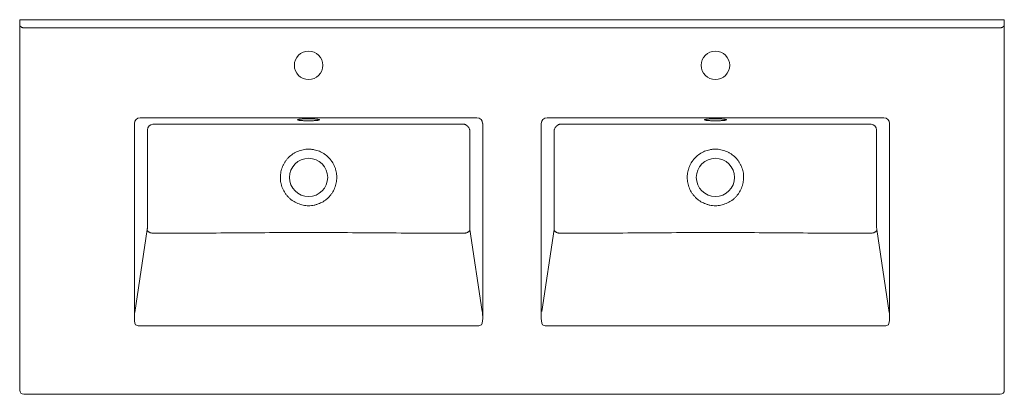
# Model space of a CAD drawing. Header units: millimetres. Extents: x 4752.66 to 4753.87, y 2694.92 to 2695.38.
import ezdxf

# ---------------------------------------------------------------- set-up
doc = ezdxf.new("R2010")
doc.units = ezdxf.units.MM
doc.layers.add('SANINDUSA', color=3, linetype='Continuous')

msp = doc.modelspace()

# ---------------------------------------------------------------- linework, layer by layer
at = {"layer": 'SANINDUSA', "linetype": 'Continuous', "lineweight": 15}
for p, q in [((4752.6612, 2695.3784), (4752.6612, 2695.3849)), ((4752.6612, 2695.3849), (4752.6662, 2695.3849)), ((4753.8662, 2695.3849), (4752.6662, 2695.3849)), ((4753.8662, 2695.3849), (4753.8712, 2695.3849)), ((4753.8712, 2695.3849), (4753.8712, 2695.3784)), ((4752.6612, 2695.3739), (4752.6612, 2695.3784)), ((4752.6612, 2694.9299), (4752.6612, 2695.3739)), ((4752.6662, 2695.3749), (4753.8662, 2695.3749)), ((4753.8712, 2695.3784), (4753.8712, 2695.3739)), ((4753.8712, 2695.3739), (4753.8712, 2694.9299)), ((4753.2231, 2695.2644), (4752.8093, 2695.2644)), ((4753.3093, 2695.2644), (4753.7231, 2695.2644)), ((4752.8022, 2695.2575), (4752.8022, 2695.0213)), ((4753.2302, 2695.0213), (4753.2302, 2695.2575)), ((4753.3022, 2695.0213), (4753.3022, 2695.2575)), ((4753.7302, 2695.2575), (4753.7302, 2695.0213)), ((4752.8028, 2695.0254), (4752.8179, 2695.1271)), ((4753.2145, 2695.1271), (4753.2294, 2695.0267)), ((4753.3179, 2695.1271), (4753.303, 2695.0267)), ((4753.7296, 2695.0254), (4753.7145, 2695.1271)), ((4753.2301, 2695.0215), (4753.2301, 2695.0279)), ((4753.3022, 2695.0215), (4753.3022, 2695.0279)), ((4753.7301, 2695.026), (4753.7301, 2695.0215)), ((4752.8079, 2695.0088), (4753.2244, 2695.0088)), ((4753.7244, 2695.0088), (4753.3079, 2695.0088)), ((4753.8662, 2694.9249), (4752.6662, 2694.9249))]:
    msp.add_line(p, q, dxfattribs=at)
at = {"layer": 'SANINDUSA', "linetype": 'Continuous', "lineweight": 15, "flags": 128}
for points in [[(4753.0162, 2695.2608), (4753.0171, 2695.2608), (4753.018, 2695.2608), (4753.0189, 2695.2608), (4753.0198, 2695.2609), (4753.0207, 2695.2609), (4753.0216, 2695.2609), (4753.0224, 2695.2609), (4753.0232, 2695.261), (4753.024, 2695.261), (4753.0247, 2695.2611), (4753.0254, 2695.2611), (4753.0261, 2695.2612), (4753.0267, 2695.2613), (4753.0272, 2695.2613), (4753.0277, 2695.2614), (4753.0282, 2695.2615), (4753.0286, 2695.2615), (4753.0289, 2695.2616), (4753.0292, 2695.2617), (4753.0294, 2695.2618), (4753.0296, 2695.2618), (4753.0297, 2695.2619), (4753.0297, 2695.262), (4753.0297, 2695.2621), (4753.0296, 2695.2622), (4753.0294, 2695.2622), (4753.0292, 2695.2623), (4753.0289, 2695.2624), (4753.0286, 2695.2625), (4753.0282, 2695.2625), (4753.0277, 2695.2626), (4753.0272, 2695.2627), (4753.0267, 2695.2627), (4753.0261, 2695.2628), (4753.0254, 2695.2629), (4753.0247, 2695.2629), (4753.024, 2695.263), (4753.0232, 2695.263), (4753.0224, 2695.263), (4753.0216, 2695.2631), (4753.0207, 2695.2631), (4753.0198, 2695.2631), (4753.0189, 2695.2631), (4753.018, 2695.2632), (4753.0171, 2695.2632), (4753.0162, 2695.2632), (4753.0153, 2695.2632), (4753.0143, 2695.2632), (4753.0134, 2695.2631), (4753.0125, 2695.2631), (4753.0117, 2695.2631), (4753.0108, 2695.2631), (4753.01, 2695.263), (4753.0092, 2695.263), (4753.0084, 2695.263), (4753.0077, 2695.2629), (4753.007, 2695.2629), (4753.0063, 2695.2628), (4753.0057, 2695.2627), (4753.0052, 2695.2627), (4753.0046, 2695.2626), (4753.0042, 2695.2625), (4753.0038, 2695.2625), (4753.0035, 2695.2624), (4753.0032, 2695.2623), (4753.003, 2695.2622), (4753.0028, 2695.2622), (4753.0027, 2695.2621), (4753.0027, 2695.262), (4753.0027, 2695.2619), (4753.0028, 2695.2618), (4753.003, 2695.2618), (4753.0032, 2695.2617), (4753.0035, 2695.2616), (4753.0038, 2695.2615), (4753.0042, 2695.2615), (4753.0046, 2695.2614), (4753.0052, 2695.2613), (4753.0057, 2695.2613), (4753.0063, 2695.2612), (4753.007, 2695.2611), (4753.0077, 2695.2611), (4753.0084, 2695.261), (4753.0092, 2695.261), (4753.01, 2695.2609), (4753.0108, 2695.2609), (4753.0117, 2695.2609), (4753.0125, 2695.2609), (4753.0134, 2695.2608), (4753.0143, 2695.2608), (4753.0153, 2695.2608), (4753.0162, 2695.2608)], [(4753.5162, 2695.2608), (4753.5153, 2695.2608), (4753.5143, 2695.2608), (4753.5134, 2695.2608), (4753.5125, 2695.2609), (4753.5117, 2695.2609), (4753.5108, 2695.2609), (4753.51, 2695.2609), (4753.5092, 2695.261), (4753.5084, 2695.261), (4753.5077, 2695.2611), (4753.507, 2695.2611), (4753.5063, 2695.2612), (4753.5057, 2695.2613), (4753.5052, 2695.2613), (4753.5046, 2695.2614), (4753.5042, 2695.2615), (4753.5038, 2695.2615), (4753.5035, 2695.2616), (4753.5032, 2695.2617), (4753.503, 2695.2618), (4753.5028, 2695.2618), (4753.5027, 2695.2619), (4753.5027, 2695.262), (4753.5027, 2695.2621), (4753.5028, 2695.2622), (4753.503, 2695.2622), (4753.5032, 2695.2623), (4753.5035, 2695.2624), (4753.5038, 2695.2625), (4753.5042, 2695.2625), (4753.5046, 2695.2626), (4753.5052, 2695.2627), (4753.5057, 2695.2627), (4753.5063, 2695.2628), (4753.507, 2695.2629), (4753.5077, 2695.2629), (4753.5084, 2695.263), (4753.5092, 2695.263), (4753.51, 2695.263), (4753.5108, 2695.2631), (4753.5117, 2695.2631), (4753.5125, 2695.2631), (4753.5134, 2695.2631), (4753.5143, 2695.2632), (4753.5153, 2695.2632), (4753.5162, 2695.2632), (4753.5171, 2695.2632), (4753.518, 2695.2632), (4753.5189, 2695.2631), (4753.5198, 2695.2631), (4753.5207, 2695.2631), (4753.5216, 2695.2631), (4753.5224, 2695.263), (4753.5232, 2695.263), (4753.524, 2695.263), (4753.5247, 2695.2629), (4753.5254, 2695.2629), (4753.5261, 2695.2628), (4753.5267, 2695.2627), (4753.5272, 2695.2627), (4753.5277, 2695.2626), (4753.5282, 2695.2625), (4753.5286, 2695.2625), (4753.5289, 2695.2624), (4753.5292, 2695.2623), (4753.5294, 2695.2622), (4753.5296, 2695.2622), (4753.5297, 2695.2621), (4753.5297, 2695.262), (4753.5297, 2695.2619), (4753.5296, 2695.2618), (4753.5294, 2695.2618), (4753.5292, 2695.2617), (4753.5289, 2695.2616), (4753.5286, 2695.2615), (4753.5282, 2695.2615), (4753.5277, 2695.2614), (4753.5272, 2695.2613), (4753.5267, 2695.2613), (4753.5261, 2695.2612), (4753.5254, 2695.2611), (4753.5247, 2695.2611), (4753.524, 2695.261), (4753.5232, 2695.261), (4753.5224, 2695.2609), (4753.5216, 2695.2609), (4753.5207, 2695.2609), (4753.5198, 2695.2609), (4753.5189, 2695.2608), (4753.518, 2695.2608), (4753.5171, 2695.2608), (4753.5162, 2695.2608)], [(4752.8248, 2695.1226), (4752.8241, 2695.1227), (4752.8234, 2695.1228), (4752.8228, 2695.123), (4752.8222, 2695.1232), (4752.8216, 2695.1234), (4752.821, 2695.1237), (4752.8204, 2695.124), (4752.8199, 2695.1243), (4752.8195, 2695.1246), (4752.8191, 2695.125), (4752.8187, 2695.1254), (4752.8184, 2695.1258), (4752.8182, 2695.1262), (4752.818, 2695.1267), (4752.8179, 2695.1271)], [(4753.2145, 2695.1271), (4753.2144, 2695.1267), (4753.2142, 2695.1262), (4753.214, 2695.1258), (4753.2137, 2695.1254), (4753.2133, 2695.125), (4753.2129, 2695.1246), (4753.2124, 2695.1243), (4753.2119, 2695.124), (4753.2114, 2695.1237), (4753.2108, 2695.1234), (4753.2102, 2695.1232), (4753.2096, 2695.123), (4753.2089, 2695.1228), (4753.2083, 2695.1227), (4753.2076, 2695.1226)], [(4753.3179, 2695.1271), (4753.318, 2695.1267), (4753.3182, 2695.1262), (4753.3184, 2695.1258), (4753.3187, 2695.1254), (4753.3191, 2695.125), (4753.3195, 2695.1246), (4753.3199, 2695.1243), (4753.3204, 2695.124), (4753.321, 2695.1237), (4753.3216, 2695.1234), (4753.3222, 2695.1232), (4753.3228, 2695.123), (4753.3234, 2695.1228), (4753.3241, 2695.1227), (4753.3248, 2695.1226)], [(4753.7076, 2695.1226), (4753.7083, 2695.1227), (4753.7089, 2695.1228), (4753.7096, 2695.123), (4753.7102, 2695.1232), (4753.7108, 2695.1234), (4753.7114, 2695.1237), (4753.7119, 2695.124), (4753.7124, 2695.1243), (4753.7129, 2695.1246), (4753.7133, 2695.125), (4753.7137, 2695.1254), (4753.714, 2695.1258), (4753.7142, 2695.1262), (4753.7144, 2695.1267), (4753.7145, 2695.1271)]]:
    msp.add_lwpolyline(points, dxfattribs=at)
at = {"layer": 'SANINDUSA', "linetype": 'Continuous', "lineweight": 15}
for centre, radius in [((4753.0162, 2695.3289), 0.0175), ((4753.5162, 2695.3289), 0.0175), ((4753.0162, 2695.1912), 0.0235), ((4753.5162, 2695.1912), 0.0235)]:
    msp.add_circle(centre, radius, dxfattribs=at)
for centre, radius, start, end in [((4752.8252, 2695.2495), 0.00706, 91.3404, 179.3182), ((4753.7072, 2695.2495), 0.00706, 0.6818, 88.6596), ((4752.8087, 2695.019), 0.0102, 240.232, 265.4438), ((4753.2236, 2695.019), 0.0102, 274.5561, 299.768), ((4753.3087, 2695.019), 0.0102, 240.232, 265.4439), ((4753.7236, 2695.019), 0.0102, 274.5562, 299.768), ((4752.6662, 2694.9299), 0.005, 180, 270), ((4753.8662, 2694.9299), 0.005, 270, 0)]:
    msp.add_arc(centre, radius, start, end, dxfattribs=at)
for centre, major_axis, ratio, start_param, end_param in [((4752.8095, 2695.2573), (0.00663, -0.00329), 0.945891, 2.038989, 3.59465), ((4753.2228, 2695.2573), (0.00663, 0.00329), 0.945891, 5.830128, 7.385789), ((4753.3095, 2695.2573), (0.00663, -0.00329), 0.945891, 2.038989, 3.59465), ((4753.7228, 2695.2573), (0.00663, 0.00329), 0.945891, 5.830128, 7.385789), ((4752.8095, 2695.0242), (0.0026, 0.0173), 0.401176, 1.798433, 2.574634), ((4753.2228, 2695.0242), (-0.0026, 0.0173), 0.401176, 3.708551, 4.484752), ((4753.3095, 2695.0242), (0.0026, 0.0173), 0.401176, 1.798433, 2.574634), ((4753.7228, 2695.0242), (-0.0026, 0.0173), 0.401176, 3.708551, 4.484752)]:
    msp.add_ellipse(centre, major_axis=major_axis, ratio=ratio, start_param=start_param, end_param=end_param, dxfattribs=at)
for points, knots in [([(4752.6612, 2695.3784), (4752.6612, 2695.3784), (4752.6612, 2695.3784), (4752.6612, 2695.3783), (4752.6612, 2695.3782), (4752.6612, 2695.378), (4752.6613, 2695.3778), (4752.6615, 2695.3774), (4752.6618, 2695.3769), (4752.6623, 2695.3765), (4752.6628, 2695.3761), (4752.6633, 2695.3758), (4752.6638, 2695.3755), (4752.6645, 2695.3752), (4752.6653, 2695.375), (4752.6659, 2695.3749), (4752.6662, 2695.3749)], [0, 0, 0, 0, 0.001942, 0.011412, 0.030001, 0.079791, 0.153321, 0.226848, 0.345827, 0.464747, 0.532121, 0.599484, 0.708457, 0.794258, 0.880057, 1, 1, 1, 1]), ([(4753.8712, 2695.3784), (4753.8712, 2695.3784), (4753.8712, 2695.3784), (4753.8712, 2695.3783), (4753.8712, 2695.3782), (4753.8711, 2695.378), (4753.8711, 2695.3778), (4753.8709, 2695.3774), (4753.8705, 2695.3769), (4753.8701, 2695.3765), (4753.8696, 2695.3761), (4753.8691, 2695.3758), (4753.8685, 2695.3755), (4753.8678, 2695.3752), (4753.8671, 2695.375), (4753.8665, 2695.3749), (4753.8662, 2695.3749)], [0, 0, 0, 0, 0.001942, 0.011412, 0.03, 0.079789, 0.15287, 0.226843, 0.34372, 0.464752, 0.531687, 0.599487, 0.708457, 0.793282, 0.88006, 1, 1, 1, 1]), ([(4752.825, 2695.2566), (4752.8348, 2695.2565), (4752.8446, 2695.2565), (4752.8544, 2695.2565), (4752.8644, 2695.2565), (4752.8743, 2695.2565), (4752.8843, 2695.2565)], [0.00000001, 0.00000001, 0.00000001, 0.00000001, 0.02935211, 0.02935211, 0.02935211, 0.05924682, 0.05924682, 0.05924682, 0.05924682]), ([(4752.9255, 2695.2565), (4752.9387, 2695.2565), (4752.9519, 2695.2565), (4752.9717, 2695.2565), (4752.9783, 2695.2565), (4752.9915, 2695.2565), (4752.9981, 2695.2565), (4753.0046, 2695.2565)], [0, 0, 0, 0, 0.5, 0.5, 0.75, 0.75, 1, 1, 1, 1]), ([(4753.0046, 2695.2565), (4753.0103, 2695.2565), (4753.0217, 2695.2564), (4753.0387, 2695.2565), (4753.0671, 2695.2565), (4753.0898, 2695.2565), (4753.1068, 2695.2565)], [0, 0, 0, 0, 0.166663, 0.333328, 0.499993, 1, 1, 1, 1]), ([(4753.1916, 2695.2565), (4753.1943, 2695.2565), (4753.1971, 2695.2565), (4753.1998, 2695.2565), (4753.2023, 2695.2565), (4753.2048, 2695.2566), (4753.2073, 2695.2566)], [0, 0, 0, 0, 0.00810773, 0.00810773, 0.00810773, 0.01567408, 0.01567408, 0.01567408, 0.01567408]), ([(4753.2116, 2695.2539), (4753.2113, 2695.2543), (4753.211, 2695.2547), (4753.2105, 2695.2551), (4753.2103, 2695.2553), (4753.21, 2695.2555), (4753.2098, 2695.2557), (4753.2092, 2695.256), (4753.2089, 2695.2562), (4753.2083, 2695.2564), (4753.2081, 2695.2564), (4753.2078, 2695.2565), (4753.2077, 2695.2565), (4753.2075, 2695.2565), (4753.2074, 2695.2565), (4753.2073, 2695.2566)], [0, 0, 0, 0, 0.25, 0.25, 0.375, 0.375, 0.5, 0.5, 0.75, 0.75, 0.875, 0.875, 0.9375, 0.9375, 1, 1, 1, 1]), ([(4753.2116, 2695.2539), (4753.212, 2695.2536), (4753.2123, 2695.2532), (4753.2129, 2695.2525), (4753.2131, 2695.2522), (4753.2136, 2695.2515), (4753.2137, 2695.2511), (4753.214, 2695.2505), (4753.214, 2695.2503), (4753.2141, 2695.2501), (4753.2141, 2695.25), (4753.2142, 2695.2498), (4753.2142, 2695.2497), (4753.2142, 2695.2496)], [0, 0, 0, 0, 0.25, 0.25, 0.5, 0.5, 0.75, 0.75, 0.875, 0.875, 0.9375, 0.9375, 1, 1, 1, 1]), ([(4753.3207, 2695.2539), (4753.3204, 2695.2536), (4753.3201, 2695.2532), (4753.3195, 2695.2525), (4753.3192, 2695.2522), (4753.3188, 2695.2515), (4753.3186, 2695.2511), (4753.3184, 2695.2505), (4753.3183, 2695.2503), (4753.3183, 2695.2501), (4753.3182, 2695.25), (4753.3182, 2695.2498), (4753.3182, 2695.2497), (4753.3182, 2695.2496)], [0, 0, 0, 0, 0.25, 0.25, 0.5, 0.5, 0.75, 0.75, 0.875, 0.875, 0.9375, 0.9375, 1, 1, 1, 1]), ([(4753.3207, 2695.2539), (4753.321, 2695.2543), (4753.3214, 2695.2547), (4753.3219, 2695.2551), (4753.322, 2695.2553), (4753.3224, 2695.2555), (4753.3226, 2695.2557), (4753.3231, 2695.256), (4753.3235, 2695.2562), (4753.3241, 2695.2564), (4753.3243, 2695.2564), (4753.3246, 2695.2565), (4753.3247, 2695.2565), (4753.3249, 2695.2565), (4753.325, 2695.2565), (4753.325, 2695.2566)], [0, 0, 0, 0, 0.25, 0.25, 0.375, 0.375, 0.5, 0.5, 0.75, 0.75, 0.875, 0.875, 0.9375, 0.9375, 1, 1, 1, 1]), ([(4753.3407, 2695.2565), (4753.338, 2695.2565), (4753.3353, 2695.2565), (4753.3326, 2695.2565), (4753.3301, 2695.2565), (4753.3276, 2695.2566), (4753.325, 2695.2566)], [0, 0, 0, 0, 0.00810773, 0.00810773, 0.00810773, 0.01567408, 0.01567408, 0.01567408, 0.01567408]), ([(4753.5277, 2695.2565), (4753.522, 2695.2565), (4753.5107, 2695.2564), (4753.4937, 2695.2565), (4753.4653, 2695.2565), (4753.4426, 2695.2565), (4753.4255, 2695.2565)], [0, 0, 0, 0, 0.166663, 0.333328, 0.499993, 1, 1, 1, 1]), ([(4753.6068, 2695.2565), (4753.5936, 2695.2565), (4753.5805, 2695.2565), (4753.5607, 2695.2565), (4753.5541, 2695.2565), (4753.5409, 2695.2565), (4753.5343, 2695.2565), (4753.5277, 2695.2565)], [0, 0, 0, 0, 0.5, 0.5, 0.75, 0.75, 1, 1, 1, 1]), ([(4753.7073, 2695.2566), (4753.6975, 2695.2565), (4753.6878, 2695.2565), (4753.678, 2695.2565), (4753.668, 2695.2565), (4753.658, 2695.2565), (4753.6481, 2695.2565)], [0.00000001, 0.00000001, 0.00000001, 0.00000001, 0.02935211, 0.02935211, 0.02935211, 0.05924682, 0.05924682, 0.05924682, 0.05924682]), ([(4753.0162, 2695.1565), (4753.0139, 2695.1565), (4753.0116, 2695.1568), (4753.0083, 2695.1574), (4753.0072, 2695.1577), (4753.005, 2695.1584), (4753.0039, 2695.1588), (4753.0008, 2695.1601), (4752.9988, 2695.1611), (4752.9964, 2695.1627), (4752.996, 2695.1631), (4752.9951, 2695.1637), (4752.9946, 2695.1641), (4752.9933, 2695.1652), (4752.9925, 2695.1659), (4752.9909, 2695.1675), (4752.9901, 2695.1684), (4752.989, 2695.1697), (4752.9887, 2695.1701), (4752.988, 2695.171), (4752.9877, 2695.1715), (4752.9861, 2695.1739), (4752.985, 2695.1759), (4752.9837, 2695.179), (4752.9833, 2695.1801), (4752.9828, 2695.1817), (4752.9827, 2695.1823), (4752.9824, 2695.1834), (4752.9823, 2695.1839), (4752.9817, 2695.1867), (4752.9815, 2695.189), (4752.9815, 2695.1918), (4752.9815, 2695.1924), (4752.9816, 2695.1935), (4752.9816, 2695.1941), (4752.9818, 2695.1958), (4752.982, 2695.1969), (4752.9826, 2695.2002), (4752.9833, 2695.2024), (4752.9844, 2695.205), (4752.9846, 2695.2056), (4752.9851, 2695.2066), (4752.9854, 2695.2071), (4752.9862, 2695.2086), (4752.9867, 2695.2096), (4752.988, 2695.2114), (4752.9887, 2695.2123), (4752.9901, 2695.2141), (4752.9909, 2695.215), (4752.9933, 2695.2174), (4752.995, 2695.2188), (4752.9979, 2695.2207), (4752.9988, 2695.2213), (4753.0009, 2695.2224), (4753.0019, 2695.2228), (4753.005, 2695.2242), (4753.0072, 2695.2248), (4753.0105, 2695.2255), (4753.0117, 2695.2257), (4753.0139, 2695.2259), (4753.0151, 2695.2259), (4753.0173, 2695.2259), (4753.0184, 2695.2259), (4753.0201, 2695.2257), (4753.0207, 2695.2257), (4753.0218, 2695.2255), (4753.0224, 2695.2254), (4753.0252, 2695.2248), (4753.0273, 2695.2242), (4753.0305, 2695.2229), (4753.0315, 2695.2224), (4753.033, 2695.2216), (4753.0335, 2695.2213), (4753.0345, 2695.2207), (4753.035, 2695.2204), (4753.0373, 2695.2188), (4753.0391, 2695.2174), (4753.0411, 2695.2154), (4753.0415, 2695.2149), (4753.0422, 2695.2141), (4753.0426, 2695.2137), (4753.0437, 2695.2123), (4753.0444, 2695.2114), (4753.0462, 2695.2086), (4753.0473, 2695.2066), (4753.0484, 2695.204), (4753.0486, 2695.2035), (4753.049, 2695.2024), (4753.0492, 2695.2018), (4753.0497, 2695.2002), (4753.05, 2695.1991), (4753.0504, 2695.1969), (4753.0506, 2695.1958), (4753.0507, 2695.1941), (4753.0508, 2695.1935), (4753.0508, 2695.1924), (4753.0508, 2695.1918), (4753.0508, 2695.189), (4753.0506, 2695.1867), (4753.05, 2695.1834), (4753.0497, 2695.1823), (4753.049, 2695.1801), (4753.0486, 2695.179), (4753.0473, 2695.1759), (4753.0463, 2695.1739), (4753.0444, 2695.1711), (4753.0437, 2695.1701), (4753.0423, 2695.1684), (4753.0415, 2695.1675), (4753.0399, 2695.1659), (4753.0391, 2695.1652), (4753.0373, 2695.1637), (4753.0364, 2695.163), (4753.0336, 2695.1611), (4753.0316, 2695.1601), (4753.0284, 2695.1588), (4753.0274, 2695.1584), (4753.0257, 2695.1579), (4753.0252, 2695.1577), (4753.0241, 2695.1574), (4753.0235, 2695.1573), (4753.0207, 2695.1568), (4753.0185, 2695.1565), (4753.0162, 2695.1565)], [0, 0, 0, 0, 0.03125, 0.03125, 0.046875, 0.046875, 0.0625, 0.0625, 0.09375, 0.09375, 0.101562, 0.101562, 0.109375, 0.109375, 0.125, 0.125, 0.140625, 0.140625, 0.148437, 0.148437, 0.15625, 0.15625, 0.1875, 0.1875, 0.203125, 0.203125, 0.210937, 0.210937, 0.21875, 0.21875, 0.25, 0.25, 0.257812, 0.257812, 0.265625, 0.265625, 0.28125, 0.28125, 0.3125, 0.3125, 0.320312, 0.320312, 0.328125, 0.328125, 0.34375, 0.34375, 0.359375, 0.359375, 0.375, 0.375, 0.40625, 0.40625, 0.421875, 0.421875, 0.4375, 0.4375, 0.46875, 0.46875, 0.484375, 0.484375, 0.5, 0.5, 0.515625, 0.515625, 0.523437, 0.523437, 0.53125, 0.53125, 0.5625, 0.5625, 0.578125, 0.578125, 0.585937, 0.585937, 0.59375, 0.59375, 0.625, 0.625, 0.632812, 0.632812, 0.640625, 0.640625, 0.65625, 0.65625, 0.6875, 0.6875, 0.695312, 0.695312, 0.703125, 0.703125, 0.71875, 0.71875, 0.734375, 0.734375, 0.742187, 0.742187, 0.75, 0.75, 0.78125, 0.78125, 0.796875, 0.796875, 0.8125, 0.8125, 0.84375, 0.84375, 0.859375, 0.859375, 0.875, 0.875, 0.890625, 0.890625, 0.90625, 0.90625, 0.9375, 0.9375, 0.953125, 0.953125, 0.960937, 0.960937, 0.96875, 0.96875, 1, 1, 1, 1]), ([(4753.5162, 2695.1565), (4753.5185, 2695.1565), (4753.5207, 2695.1568), (4753.5241, 2695.1574), (4753.5252, 2695.1577), (4753.5274, 2695.1584), (4753.5284, 2695.1588), (4753.5316, 2695.1601), (4753.5336, 2695.1611), (4753.5359, 2695.1627), (4753.5364, 2695.1631), (4753.5373, 2695.1637), (4753.5378, 2695.1641), (4753.5391, 2695.1652), (4753.5399, 2695.1659), (4753.5415, 2695.1675), (4753.5423, 2695.1684), (4753.5433, 2695.1697), (4753.5437, 2695.1701), (4753.5444, 2695.171), (4753.5447, 2695.1715), (4753.5463, 2695.1739), (4753.5473, 2695.1759), (4753.5486, 2695.179), (4753.549, 2695.1801), (4753.5495, 2695.1817), (4753.5497, 2695.1823), (4753.55, 2695.1834), (4753.5501, 2695.1839), (4753.5506, 2695.1867), (4753.5508, 2695.189), (4753.5508, 2695.1918), (4753.5508, 2695.1924), (4753.5508, 2695.1935), (4753.5507, 2695.1941), (4753.5506, 2695.1958), (4753.5504, 2695.1969), (4753.5497, 2695.2002), (4753.5491, 2695.2024), (4753.548, 2695.205), (4753.5477, 2695.2056), (4753.5473, 2695.2066), (4753.547, 2695.2071), (4753.5462, 2695.2086), (4753.5456, 2695.2096), (4753.5444, 2695.2114), (4753.5437, 2695.2123), (4753.5423, 2695.2141), (4753.5415, 2695.215), (4753.5391, 2695.2174), (4753.5373, 2695.2188), (4753.5345, 2695.2207), (4753.5335, 2695.2213), (4753.5315, 2695.2224), (4753.5305, 2695.2228), (4753.5273, 2695.2242), (4753.5252, 2695.2248), (4753.5218, 2695.2255), (4753.5207, 2695.2257), (4753.5184, 2695.2259), (4753.5173, 2695.2259), (4753.5151, 2695.2259), (4753.5139, 2695.2259), (4753.5122, 2695.2257), (4753.5117, 2695.2257), (4753.5106, 2695.2255), (4753.51, 2695.2254), (4753.5072, 2695.2248), (4753.505, 2695.2242), (4753.5019, 2695.2229), (4753.5009, 2695.2224), (4753.4994, 2695.2216), (4753.4989, 2695.2213), (4753.4979, 2695.2207), (4753.4974, 2695.2204), (4753.495, 2695.2188), (4753.4933, 2695.2174), (4753.4913, 2695.2154), (4753.4909, 2695.2149), (4753.4901, 2695.2141), (4753.4898, 2695.2137), (4753.4887, 2695.2123), (4753.488, 2695.2114), (4753.4861, 2695.2086), (4753.4851, 2695.2066), (4753.484, 2695.204), (4753.4837, 2695.2035), (4753.4834, 2695.2024), (4753.4832, 2695.2018), (4753.4827, 2695.2002), (4753.4824, 2695.1991), (4753.482, 2695.1969), (4753.4818, 2695.1958), (4753.4816, 2695.1941), (4753.4816, 2695.1935), (4753.4815, 2695.1924), (4753.4815, 2695.1918), (4753.4815, 2695.189), (4753.4817, 2695.1867), (4753.4824, 2695.1834), (4753.4827, 2695.1823), (4753.4833, 2695.1801), (4753.4837, 2695.179), (4753.485, 2695.1759), (4753.4861, 2695.1739), (4753.488, 2695.1711), (4753.4887, 2695.1701), (4753.4901, 2695.1684), (4753.4909, 2695.1675), (4753.4925, 2695.1659), (4753.4933, 2695.1652), (4753.495, 2695.1637), (4753.496, 2695.163), (4753.4988, 2695.1611), (4753.5008, 2695.1601), (4753.5039, 2695.1588), (4753.505, 2695.1584), (4753.5066, 2695.1579), (4753.5072, 2695.1577), (4753.5083, 2695.1574), (4753.5088, 2695.1573), (4753.5116, 2695.1568), (4753.5139, 2695.1565), (4753.5162, 2695.1565)], [0, 0, 0, 0, 0.03125, 0.03125, 0.046875, 0.046875, 0.0625, 0.0625, 0.09375, 0.09375, 0.101562, 0.101562, 0.109375, 0.109375, 0.125, 0.125, 0.140625, 0.140625, 0.148437, 0.148437, 0.15625, 0.15625, 0.1875, 0.1875, 0.203125, 0.203125, 0.210937, 0.210937, 0.21875, 0.21875, 0.25, 0.25, 0.257812, 0.257812, 0.265625, 0.265625, 0.28125, 0.28125, 0.3125, 0.3125, 0.320312, 0.320312, 0.328125, 0.328125, 0.34375, 0.34375, 0.359375, 0.359375, 0.375, 0.375, 0.40625, 0.40625, 0.421875, 0.421875, 0.4375, 0.4375, 0.46875, 0.46875, 0.484375, 0.484375, 0.5, 0.5, 0.515625, 0.515625, 0.523437, 0.523437, 0.53125, 0.53125, 0.5625, 0.5625, 0.578125, 0.578125, 0.585937, 0.585937, 0.59375, 0.59375, 0.625, 0.625, 0.632812, 0.632812, 0.640625, 0.640625, 0.65625, 0.65625, 0.6875, 0.6875, 0.695312, 0.695312, 0.703125, 0.703125, 0.71875, 0.71875, 0.734375, 0.734375, 0.742187, 0.742187, 0.75, 0.75, 0.78125, 0.78125, 0.796875, 0.796875, 0.8125, 0.8125, 0.84375, 0.84375, 0.859375, 0.859375, 0.875, 0.875, 0.890625, 0.890625, 0.90625, 0.90625, 0.9375, 0.9375, 0.953125, 0.953125, 0.960937, 0.960937, 0.96875, 0.96875, 1, 1, 1, 1]), ([(4752.8179, 2695.1271), (4752.8179, 2695.1274), (4752.818, 2695.1281), (4752.8181, 2695.1292), (4752.8181, 2695.1303), (4752.8182, 2695.1312), (4752.8182, 2695.1316)], [0, 0, 0, 0, 0.246685, 0.50103, 0.746641, 1, 1, 1, 1]), ([(4753.2142, 2695.1316), (4753.2142, 2695.1312), (4753.2142, 2695.1304), (4753.2143, 2695.1292), (4753.2144, 2695.1281), (4753.2145, 2695.1274), (4753.2145, 2695.1271)], [0, 0, 0, 0, 0.246638, 0.50114, 0.746769, 1, 1, 1, 1]), ([(4753.3182, 2695.1316), (4753.3182, 2695.1312), (4753.3181, 2695.1304), (4753.3181, 2695.1292), (4753.318, 2695.1281), (4753.3179, 2695.1274), (4753.3179, 2695.1271)], [0, 0, 0, 0, 0.246638, 0.50114, 0.746769, 1, 1, 1, 1]), ([(4753.7145, 2695.1271), (4753.7145, 2695.1274), (4753.7144, 2695.1281), (4753.7143, 2695.1292), (4753.7142, 2695.1303), (4753.7142, 2695.1312), (4753.7142, 2695.1316)], [0, 0, 0, 0, 0.246685, 0.50103, 0.746641, 1, 1, 1, 1]), ([(4753.2076, 2695.1226), (4753.1917, 2695.1227), (4753.1757, 2695.1228), (4753.1438, 2695.1229), (4753.1279, 2695.123), (4753.0959, 2695.1232), (4753.08, 2695.1233), (4753.0561, 2695.1235), (4753.0481, 2695.1236), (4753.0321, 2695.1238), (4753.0242, 2695.1238), (4753.0082, 2695.1238), (4753.0002, 2695.1238), (4752.9843, 2695.1236), (4752.9763, 2695.1235), (4752.9524, 2695.1233), (4752.9364, 2695.1232), (4752.9045, 2695.123), (4752.8886, 2695.1229), (4752.8567, 2695.1228), (4752.8407, 2695.1227), (4752.8248, 2695.1226)], [0, 0, 0, 0, 0.125, 0.125, 0.25, 0.25, 0.375, 0.375, 0.4375, 0.4375, 0.5, 0.5, 0.5625, 0.5625, 0.625, 0.625, 0.75, 0.75, 0.875, 0.875, 1, 1, 1, 1]), ([(4753.3248, 2695.1226), (4753.3407, 2695.1227), (4753.3567, 2695.1228), (4753.3886, 2695.1229), (4753.4045, 2695.123), (4753.4364, 2695.1232), (4753.4524, 2695.1233), (4753.4763, 2695.1235), (4753.4843, 2695.1236), (4753.5002, 2695.1238), (4753.5082, 2695.1238), (4753.5242, 2695.1238), (4753.5321, 2695.1238), (4753.5481, 2695.1236), (4753.5561, 2695.1235), (4753.58, 2695.1233), (4753.5959, 2695.1232), (4753.6278, 2695.123), (4753.6438, 2695.1229), (4753.6757, 2695.1228), (4753.6917, 2695.1227), (4753.7076, 2695.1226)], [0, 0, 0, 0, 0.125, 0.125, 0.25, 0.25, 0.375, 0.375, 0.4375, 0.4375, 0.5, 0.5, 0.5625, 0.5625, 0.625, 0.625, 0.75, 0.75, 0.875, 0.875, 1, 1, 1, 1])]:
    msp.add_open_spline(points, degree=3, knots=knots, dxfattribs=at)
for points, degree in [([(4752.8843, 2695.2565), (4752.9048, 2695.2565)], 1), ([(4752.9048, 2695.2565), (4752.9117, 2695.2565), (4752.9186, 2695.2565), (4752.9255, 2695.2565)], 3), ([(4753.1068, 2695.2565), (4753.1137, 2695.2565), (4753.1207, 2695.2565), (4753.1276, 2695.2565)], 3), ([(4753.1276, 2695.2565), (4753.1344, 2695.2565), (4753.1412, 2695.2565), (4753.1481, 2695.2565)], 3), ([(4753.1481, 2695.2565), (4753.1553, 2695.2565), (4753.1625, 2695.2565), (4753.1696, 2695.2565)], 3), ([(4753.1696, 2695.2565), (4753.177, 2695.2565), (4753.1843, 2695.2565), (4753.1916, 2695.2565)], 3), ([(4753.3627, 2695.2565), (4753.3554, 2695.2565), (4753.3481, 2695.2565), (4753.3407, 2695.2565)], 3), ([(4753.3843, 2695.2565), (4753.3771, 2695.2565), (4753.3699, 2695.2565), (4753.3627, 2695.2565)], 3), ([(4753.4048, 2695.2565), (4753.398, 2695.2565), (4753.3911, 2695.2565), (4753.3843, 2695.2565)], 3), ([(4753.4255, 2695.2565), (4753.4186, 2695.2565), (4753.4117, 2695.2565), (4753.4048, 2695.2565)], 3), ([(4753.6276, 2695.2565), (4753.6207, 2695.2565), (4753.6137, 2695.2565), (4753.6068, 2695.2565)], 3), ([(4753.6481, 2695.2565), (4753.6276, 2695.2565)], 1), ([(4752.8182, 2695.2475), (4752.8182, 2695.2496)], 1), ([(4752.8182, 2695.2384), (4752.8182, 2695.2475)], 1), ([(4753.2142, 2695.2496), (4753.2142, 2695.2489), (4753.2142, 2695.2482), (4753.2142, 2695.2475)], 3), ([(4753.2142, 2695.2475), (4753.2142, 2695.2444), (4753.2142, 2695.2414), (4753.2142, 2695.2384)], 3), ([(4753.3182, 2695.2496), (4753.3182, 2695.2489), (4753.3182, 2695.2482), (4753.3182, 2695.2475)], 3), ([(4753.3182, 2695.2475), (4753.3182, 2695.2444), (4753.3182, 2695.2414), (4753.3182, 2695.2384)], 3), ([(4753.7142, 2695.2475), (4753.7142, 2695.2496)], 1), ([(4753.7142, 2695.2384), (4753.7142, 2695.2475)], 1), ([(4752.8182, 2695.2304), (4752.8182, 2695.233), (4752.8182, 2695.2357), (4752.8182, 2695.2384)], 3), ([(4752.8182, 2695.2195), (4752.8182, 2695.2231), (4752.8182, 2695.2267), (4752.8182, 2695.2304)], 3), ([(4753.2142, 2695.2384), (4753.2142, 2695.2321), (4753.2142, 2695.2258), (4753.2142, 2695.2195)], 3), ([(4753.3182, 2695.2384), (4753.3182, 2695.2321), (4753.3182, 2695.2258), (4753.3182, 2695.2195)], 3), ([(4753.7142, 2695.2304), (4753.7142, 2695.233), (4753.7142, 2695.2357), (4753.7142, 2695.2384)], 3), ([(4753.7142, 2695.2195), (4753.7142, 2695.2231), (4753.7142, 2695.2267), (4753.7142, 2695.2304)], 3), ([(4752.8182, 2695.1432), (4752.8182, 2695.1686), (4752.8182, 2695.194), (4752.8182, 2695.2195)], 3), ([(4753.2142, 2695.2195), (4753.2142, 2695.2075), (4753.2142, 2695.1955), (4753.2142, 2695.1836)], 3), ([(4753.3182, 2695.2195), (4753.3182, 2695.2075), (4753.3182, 2695.1955), (4753.3182, 2695.1836)], 3), ([(4753.7142, 2695.1432), (4753.7142, 2695.1686), (4753.7142, 2695.194), (4753.7142, 2695.2195)], 3), ([(4753.2142, 2695.1836), (4753.2142, 2695.1806), (4753.2142, 2695.1776), (4753.2142, 2695.1746)], 3), ([(4753.3182, 2695.1836), (4753.3182, 2695.1806), (4753.3182, 2695.1776), (4753.3182, 2695.1746)], 3), ([(4753.2142, 2695.1746), (4753.2142, 2695.1736), (4753.2142, 2695.1727), (4753.2142, 2695.1717)], 3), ([(4753.2142, 2695.1717), (4753.2142, 2695.1691), (4753.2142, 2695.1665), (4753.2142, 2695.1639)], 3), ([(4753.3182, 2695.1746), (4753.3182, 2695.1736), (4753.3182, 2695.1727), (4753.3182, 2695.1717)], 3), ([(4753.3182, 2695.1717), (4753.3182, 2695.1691), (4753.3182, 2695.1665), (4753.3182, 2695.1639)], 3), ([(4753.2142, 2695.1639), (4753.2142, 2695.1603), (4753.2142, 2695.1567), (4753.2142, 2695.1531)], 3), ([(4753.3182, 2695.1639), (4753.3182, 2695.1603), (4753.3182, 2695.1567), (4753.3182, 2695.1531)], 3), ([(4752.8182, 2695.1347), (4752.8182, 2695.1375), (4752.8182, 2695.1403), (4752.8182, 2695.1432)], 3), ([(4753.2142, 2695.1531), (4753.2142, 2695.1498), (4753.2142, 2695.1465), (4753.2142, 2695.1432)], 3), ([(4753.2142, 2695.1432), (4753.2142, 2695.1403), (4753.2142, 2695.1375), (4753.2142, 2695.1347)], 3), ([(4753.3182, 2695.1531), (4753.3182, 2695.1498), (4753.3182, 2695.1465), (4753.3182, 2695.1432)], 3), ([(4753.3182, 2695.1432), (4753.3182, 2695.1403), (4753.3182, 2695.1375), (4753.3182, 2695.1347)], 3), ([(4753.7142, 2695.1347), (4753.7142, 2695.1375), (4753.7142, 2695.1403), (4753.7142, 2695.1432)], 3), ([(4752.8182, 2695.1316), (4752.8182, 2695.1326), (4752.8182, 2695.1337), (4752.8182, 2695.1347)], 3), ([(4753.2142, 2695.1347), (4753.2142, 2695.1337), (4753.2142, 2695.1326), (4753.2142, 2695.1316)], 3), ([(4753.3182, 2695.1347), (4753.3182, 2695.1337), (4753.3182, 2695.1326), (4753.3182, 2695.1316)], 3), ([(4753.7142, 2695.1316), (4753.7142, 2695.1326), (4753.7142, 2695.1337), (4753.7142, 2695.1347)], 3)]:
    msp.add_open_spline(points, degree=degree, dxfattribs=at)

doc.saveas('drawing.dxf')
